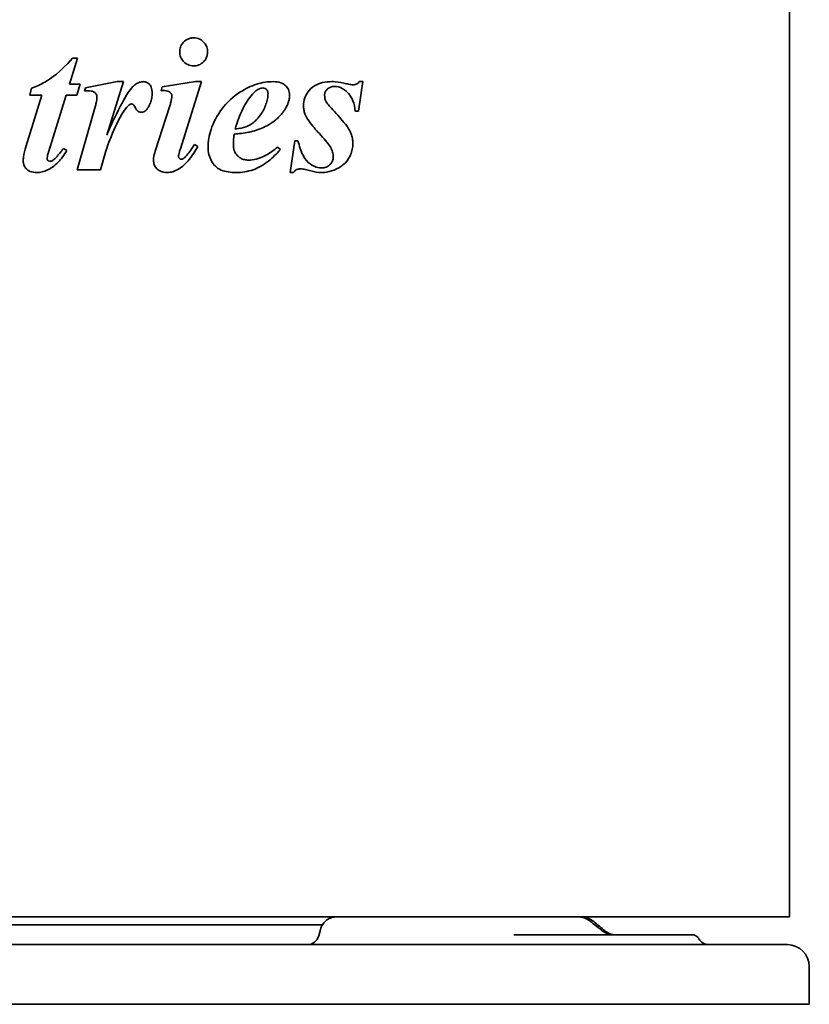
# Model space of a CAD drawing. Header units: millimetres. Extents: x 247 to 1013, y 217 to 674.
# Tile 4 of 5: x 746 to 945, y 217 to 464. Entities that reach past the tile are written whole.
import ezdxf

# ---------------------------------------------------------------- set-up
doc = ezdxf.new("R2010")
doc.units = ezdxf.units.MM
doc.header["$LTSCALE"] = 3
doc.layers.add('Krawędzie widoczne(ISO)', color=7, linetype='Continuous', lineweight=35, true_color=0x262659)

msp = doc.modelspace()

# ---------------------------------------------------------------- linework, layer by layer
at = {"layer": 'Krawędzie widoczne(ISO)'}
for p, q in [((940, 238.79), (940, 516.22)), ((760.86, 454.74), (758.82, 448.22)), ((759.56, 454.74), (760.86, 454.74)), ((762.82, 447.29), (770.83, 448.88)), ((772.42, 448.88), (768.18, 435.43)), ((770.83, 448.88), (772.42, 448.88)), ((782.18, 447.55), (790.56, 448.88)), ((792.05, 448.88), (786.72, 431.99)), ((790.56, 448.88), (792.05, 448.88)), ((832.62, 448.88), (831.56, 441.48)), ((831.75, 448.88), (832.62, 448.88)), ((748.85, 445.46), (749.3, 447.24)), ((758.82, 448.22), (761.5, 448.22)), ((761.5, 448.22), (760.67, 445.46)), ((762.61, 446.6), (762.82, 447.29)), ((781.86, 446.6), (782.18, 447.55)), ((747.84, 432.49), (751.9, 445.46)), ((751.9, 445.46), (748.85, 445.46)), ((757.97, 445.46), (753.62, 431.4)), ((760.67, 445.46), (757.97, 445.46)), ((760.73, 426.68), (765.29, 442.54)), ((780.4, 431.35), (784.06, 442.78)), ((831.56, 441.48), (830.69, 441.48)), ((814.35, 426.02), (815.52, 434)), ((815.52, 434), (816.29, 434)), ((757.28, 432.09), (758.13, 431.56)), ((790.27, 433.05), (791.09, 432.54)), ((811.17, 432.38), (811.88, 431.77)), ((766.59, 426.68), (760.73, 426.68)), ((815.22, 426.02), (814.35, 426.02)), ((838.1, 238.79), (421.42, 238.79)), ((864.49, 238.79), (838.1, 238.79)), ((886.66, 238.79), (864.49, 238.79)), ((940, 238.79), (886.66, 238.79)), ((437.48, 236.79), (822.47, 236.79)), ((821.96, 235.63), (821.53, 234.01)), ((884.79, 234.29), (870.6, 234.29)), ((915.47, 234.29), (884.79, 234.29)), ((935, 231.79), (325, 231.79)), ((935, 231.79), (939.5, 231.79)), ((945, 226.29), (945, 216.79)), ((935, 216.79), (325, 216.79)), ((935, 216.79), (945, 216.79))]:
    msp.add_line(p, q, dxfattribs=at)
for centre, radius, start, end in [((818.63, 234.79), 3, 270, 345), ((919.8, 234.79), 3, 209.9925, 270), ((939.5, 226.29), 5.5, 0, 90)]:
    msp.add_arc(centre, radius, start, end, dxfattribs=at)
for points, knots in [([(790.06, 459.89), (789.77, 459.89), (789.48, 459.86), (788.93, 459.72), (788.67, 459.63), (787.91, 459.21), (787.55, 458.84), (787.1, 458.29), (786.9, 457.96), (786.62, 457.19), (786.56, 456.78), (786.56, 456.36)], [-0.4603636, -0.4603636, -0.4603636, -0.4603636, -0.4065857, -0.4065857, -0.3556685, -0.3556685, -0.2493324, -0.2493324, -0.1268666, -0.1268666, 0, 0, 0, 0]), ([(793.58, 456.36), (793.58, 456.58), (793.57, 456.79), (793.5, 457.21), (793.44, 457.41), (793.22, 458.01), (793, 458.36), (792.43, 459.01), (792.06, 459.33), (791.11, 459.79), (790.59, 459.89), (790.06, 459.89)], [-0.6691225, -0.6691225, -0.6691225, -0.6691225, -0.5919969, -0.5919969, -0.5170026, -0.5170026, -0.3599213, -0.3599213, -0.1852038, -0.1852038, 0, 0, 0, 0]), ([(786.56, 456.36), (786.56, 456.14), (786.57, 455.93), (786.65, 455.5), (786.7, 455.3), (786.93, 454.7), (787.15, 454.35), (787.66, 453.77), (788.04, 453.41), (789.05, 452.93), (789.55, 452.83), (790.06, 452.83)], [-0.8308453, -0.8308453, -0.8308453, -0.8308453, -0.7178094, -0.7178094, -0.6079047, -0.6079047, -0.3774632, -0.3774632, -0.1784309, -0.1784309, 0, 0, 0, 0]), ([(790.06, 452.83), (790.51, 452.83), (790.96, 452.91), (791.81, 453.25), (792.19, 453.51), (792.83, 454.14), (793.07, 454.47), (793.35, 455.05), (793.44, 455.29), (793.56, 455.82), (793.58, 456.09), (793.58, 456.36)], [-0.5491616, -0.5491616, -0.5491616, -0.5491616, -0.4137949, -0.4137949, -0.2826431, -0.2826431, -0.1627112, -0.1627112, -0.0815585, -0.0815585, 0, 0, 0, 0]), ([(759.56, 454.74), (756.24, 451.08), (754.46, 449.8), (751.56, 448.18), (750.44, 447.67), (749.3, 447.24)], [-1.063317, -1.063317, -1.063317, -1.063317, -0.392638, -0.392638, 0, 0, 0, 0]), ([(777.41, 448.88), (777.08, 448.88), (776.75, 448.82), (776.1, 448.6), (775.79, 448.43), (775.21, 448.02), (774.95, 447.78), (774.7, 447.53)], [-0.3435648, -0.3435648, -0.3435648, -0.3435648, -0.2309954, -0.2309954, -0.112283, -0.112283, 0, 0, 0, 0]), ([(779.61, 446.07), (779.61, 446.54), (779.55, 447.02), (779.26, 447.81), (779.09, 448.05), (778.76, 448.42), (778.55, 448.58), (778.02, 448.83), (777.72, 448.88), (777.41, 448.88)], [-0.3391562, -0.3391562, -0.3391562, -0.3391562, -0.2609332, -0.2609332, -0.1945838, -0.1945838, -0.1049748, -0.1049748, 0, 0, 0, 0]), ([(810.11, 448.88), (808.72, 448.88), (807.34, 448.66), (804.46, 447.76), (803.07, 447.06), (800.06, 445.16), (798.44, 443.73), (795.96, 440.38), (795.02, 438.61), (793.96, 435.4), (793.69, 433.91), (793.69, 432.36)], [-2.590758, -2.590758, -2.590758, -2.590758, -2.177572, -2.177572, -1.716758, -1.716758, -1.033581, -1.033581, -0.464033, -0.464033, 0, 0, 0, 0]), ([(814.19, 445.51), (814.19, 445.75), (814.17, 445.99), (814.08, 446.45), (814.01, 446.67), (813.75, 447.25), (813.52, 447.56), (813.02, 448.07), (812.65, 448.37), (811.42, 448.81), (810.75, 448.88), (810.11, 448.88)], [-1.043397, -1.043397, -1.043397, -1.043397, -0.890265, -0.890265, -0.741886, -0.741886, -0.471459, -0.471459, -0.234494, -0.234494, 0, 0, 0, 0]), ([(824.88, 448.88), (824.08, 448.88), (823.25, 448.81), (821.79, 448.46), (821.12, 448.21), (819.69, 447.34), (819.18, 446.77), (818.5, 445.88), (818.21, 445.35), (817.81, 444.15), (817.72, 443.5), (817.72, 442.83)], [-0.8678751, -0.8678751, -0.8678751, -0.8678751, -0.7066388, -0.7066388, -0.5701914, -0.5701914, -0.3921059, -0.3921059, -0.2002984, -0.2002984, 0, 0, 0, 0]), ([(828.51, 448.35), (827.61, 448.57), (826.63, 448.77), (825.43, 448.87), (825.15, 448.88), (824.88, 448.88)], [-0.4622807, -0.4622807, -0.4622807, -0.4622807, -0.1058714, -0.1058714, 0, 0, 0, 0]), ([(830.23, 448.08), (829.86, 448.08), (829.42, 448.15), (828.87, 448.27), (828.69, 448.31), (828.51, 448.35)], [-0.2161406, -0.2161406, -0.2161406, -0.2161406, -0.0701536, -0.0701536, 0, 0, 0, 0]), ([(831.75, 448.88), (831.61, 448.69), (831.45, 448.53), (831.09, 448.27), (830.89, 448.19), (830.54, 448.1), (830.39, 448.08), (830.23, 448.08)], [-0.2200745, -0.2200745, -0.2200745, -0.2200745, -0.1402075, -0.1402075, -0.0599932, -0.0599932, 0, 0, 0, 0]), ([(762.61, 446.6), (763.49, 446.6), (764.22, 446.56), (764.75, 446.4), (764.99, 446.31), (765.32, 446.04), (765.42, 445.94), (765.58, 445.72), (765.64, 445.58), (765.72, 445.26), (765.74, 445.08), (765.74, 444.9)], [-0.4114558, -0.4114558, -0.4114558, -0.4114558, -0.2124849, -0.2124849, -0.1377536, -0.1377536, -0.0997654, -0.0997654, -0.0526126, -0.0526126, 0, 0, 0, 0]), ([(774.7, 447.53), (773.54, 446.32), (772.04, 443.62), (769.78, 438.99), (768.95, 437.17), (768.18, 435.43)], [-1.582307, -1.582307, -1.582307, -1.582307, -0.581416, -0.581416, 0, 0, 0, 0]), ([(778.49, 442.17), (778.79, 442.59), (779.03, 443.06), (779.35, 443.95), (779.44, 444.34), (779.54, 444.97), (779.57, 445.18), (779.6, 445.62), (779.61, 445.85), (779.61, 446.07)], [-0.4195111, -0.4195111, -0.4195111, -0.4195111, -0.2568878, -0.2568878, -0.1322375, -0.1322375, -0.066837, -0.066837, 0, 0, 0, 0]), ([(781.86, 446.6), (782.09, 446.61), (782.32, 446.62), (782.63, 446.62), (782.71, 446.63), (782.79, 446.63)], [-0.105329, -0.105329, -0.105329, -0.105329, -0.0280585, -0.0280585, 0, 0, 0, 0]), ([(782.79, 446.63), (783.05, 446.63), (783.33, 446.6), (783.77, 446.45), (783.94, 446.36), (784.2, 446.15), (784.33, 446.02), (784.48, 445.77), (784.52, 445.68), (784.58, 445.48), (784.59, 445.38), (784.59, 445.27)], [-0.3622962, -0.3622962, -0.3622962, -0.3622962, -0.2249283, -0.2249283, -0.1235309, -0.1235309, -0.0630779, -0.0630779, -0.030817, -0.030817, 0, 0, 0, 0]), ([(808.78, 445.86), (808.78, 445.42), (808.73, 444.98), (808.56, 444.08), (808.42, 443.61), (807.99, 442.43), (807.52, 441.43), (806.01, 439.27), (805.09, 438.57), (803.89, 437.78), (802.89, 437.28), (800.48, 436.92)], [-2.731386, -2.731386, -2.731386, -2.731386, -2.442883, -2.442883, -2.125571, -2.125571, -1.593191, -1.593191, -0.870094, -0.870094, 0, 0, 0, 0]), ([(804.88, 445.7), (805.43, 446.3), (806.03, 446.84), (806.91, 447.22), (807.18, 447.29), (807.45, 447.29)], [-0.3385069, -0.3385069, -0.3385069, -0.3385069, -0.1003094, -0.1003094, 0, 0, 0, 0]), ([(807.45, 447.29), (807.66, 447.29), (807.86, 447.25), (808.23, 447.08), (808.35, 446.97), (808.53, 446.78), (808.61, 446.65), (808.7, 446.41), (808.73, 446.31), (808.77, 446.09), (808.78, 445.97), (808.78, 445.86)], [-0.1953116, -0.1953116, -0.1953116, -0.1953116, -0.153853, -0.153853, -0.1156706, -0.1156706, -0.0674017, -0.0674017, -0.0348159, -0.0348159, 0, 0, 0, 0]), ([(823.02, 445.46), (823.02, 445.6), (823.03, 445.73), (823.09, 446), (823.12, 446.12), (823.28, 446.49), (823.44, 446.71), (823.82, 447.11), (824.11, 447.33), (824.85, 447.61), (825.21, 447.66), (825.57, 447.66)], [-0.5554308, -0.5554308, -0.5554308, -0.5554308, -0.4920544, -0.4920544, -0.4290377, -0.4290377, -0.2961861, -0.2961861, -0.1372059, -0.1372059, 0, 0, 0, 0]), ([(825.57, 447.66), (826.22, 447.66), (826.85, 447.49), (828.23, 446.74), (828.79, 446.16), (829.49, 445.37), (829.87, 444.77), (830.46, 443.26), (830.63, 442.39), (830.69, 441.48)], [-0.7337647, -0.7337647, -0.7337647, -0.7337647, -0.6347887, -0.6347887, -0.5075226, -0.5075226, -0.2722018, -0.2722018, 0, 0, 0, 0]), ([(765.74, 444.9), (765.74, 444.61), (765.65, 444.11), (765.45, 443.19), (765.37, 442.86), (765.29, 442.54)], [-0.282542, -0.282542, -0.282542, -0.282542, -0.09855, -0.09855, 0, 0, 0, 0]), ([(784.59, 445.27), (784.59, 444.86), (784.49, 444.3), (784.25, 443.39), (784.16, 443.08), (784.06, 442.78)], [-0.2878151, -0.2878151, -0.2878151, -0.2878151, -0.094784, -0.094784, 0, 0, 0, 0]), ([(800.48, 436.92), (801, 438.68), (801.65, 440.44), (803.13, 443.38), (803.93, 444.65), (804.88, 445.7)], [-1.02906, -1.02906, -1.02906, -1.02906, -0.468297, -0.468297, 0, 0, 0, 0]), ([(813.18, 442.12), (813.47, 442.58), (813.71, 443.08), (813.99, 443.93), (814.06, 444.24), (814.14, 444.72), (814.16, 444.88), (814.18, 445.19), (814.19, 445.35), (814.19, 445.51)], [-0.3686672, -0.3686672, -0.3686672, -0.3686672, -0.194019, -0.194019, -0.0957791, -0.0957791, -0.0476292, -0.0476292, 0, 0, 0, 0]), ([(824.72, 442.2), (824.4, 442.53), (824.04, 442.93), (823.47, 443.7), (823.34, 443.96), (823.2, 444.33), (823.15, 444.49), (823.05, 444.93), (823.02, 445.19), (823.02, 445.46)], [-0.2763834, -0.2763834, -0.2763834, -0.2763834, -0.2052771, -0.2052771, -0.1348371, -0.1348371, -0.0805421, -0.0805421, 0, 0, 0, 0]), ([(766.59, 426.68), (768.04, 431.86), (768.62, 433.4), (769.64, 435.88), (770.91, 438.84), (772.66, 441.85), (773.24, 442.49), (773.64, 442.88), (773.82, 443.03), (773.99, 443.13)], [-0.5146541, -0.5146541, -0.5146541, -0.5146541, -0.3185429, -0.3185429, -0.1596378, -0.1596378, -0.0639833, -0.0639833, 0, 0, 0, 0]), ([(773.99, 443.13), (774.1, 443.18), (774.21, 443.23), (774.38, 443.25), (774.42, 443.26), (774.46, 443.26)], [-0.0553754, -0.0553754, -0.0553754, -0.0553754, -0.01489774, -0.01489774, 0, 0, 0, 0]), ([(774.46, 443.26), (774.52, 443.26), (774.57, 443.25), (774.67, 443.22), (774.72, 443.2), (774.81, 443.15), (774.86, 443.11), (775.04, 442.95), (775.27, 442.55), (775.57, 442), (775.65, 441.82), (775.95, 441.5), (776.1, 441.38), (776.49, 441.2), (776.71, 441.16), (776.93, 441.16)], [-0.4039669, -0.4039669, -0.4039669, -0.4039669, -0.3797813, -0.3797813, -0.35475, -0.35475, -0.331527, -0.331527, -0.2163084, -0.2163084, -0.1401618, -0.1401618, -0.0759549, -0.0759549, 0, 0, 0, 0]), ([(776.93, 441.16), (777.13, 441.16), (777.33, 441.2), (777.72, 441.38), (777.9, 441.5), (778.23, 441.81), (778.37, 441.99), (778.49, 442.17)], [-0.2126263, -0.2126263, -0.2126263, -0.2126263, -0.1431995, -0.1431995, -0.0701357, -0.0701357, 0, 0, 0, 0]), ([(804.96, 436.39), (806.18, 436.72), (807.37, 437.18), (810.07, 438.61), (810.98, 439.44), (812.11, 440.56), (812.68, 441.3), (813.18, 442.12)], [-0.6979438, -0.6979438, -0.6979438, -0.6979438, -0.5342561, -0.5342561, -0.3082234, -0.3082234, 0, 0, 0, 0]), ([(817.72, 442.83), (817.72, 442.48), (817.74, 442.12), (817.86, 441.43), (817.94, 441.11), (818.14, 440.56), (818.24, 440.34), (818.35, 440.13)], [-0.2870596, -0.2870596, -0.2870596, -0.2870596, -0.1798742, -0.1798742, -0.076469, -0.076469, 0, 0, 0, 0]), ([(830.13, 433.31), (830.13, 433.74), (830.09, 434.16), (829.94, 434.99), (829.83, 435.39), (829.39, 436.58), (828.95, 437.31), (826.95, 439.78), (825.72, 441.12), (824.72, 442.2)], [-1.602015, -1.602015, -1.602015, -1.602015, -1.333903, -1.333903, -1.064191, -1.064191, -0.502484, -0.502484, 0, 0, 0, 0]), ([(818.35, 440.13), (818.88, 439.12), (819.85, 437.91), (821.12, 436.44), (821.58, 435.92), (822.04, 435.43)], [-0.6546777, -0.6546777, -0.6546777, -0.6546777, -0.2271538, -0.2271538, 0, 0, 0, 0]), ([(800.27, 435.67), (801.45, 435.77), (802.73, 435.91), (804.25, 436.21), (804.61, 436.29), (804.96, 436.39)], [-0.5529451, -0.5529451, -0.5529451, -0.5529451, -0.130463, -0.130463, 0, 0, 0, 0]), ([(800.06, 433.1), (800.06, 433.66), (800.1, 434.28), (800.19, 435.11), (800.23, 435.39), (800.27, 435.67)], [-0.2519592, -0.2519592, -0.2519592, -0.2519592, -0.0846454, -0.0846454, 0, 0, 0, 0]), ([(822.15, 427.16), (821.6, 427.16), (821.06, 427.29), (820.15, 427.68), (819.53, 428), (818.21, 429.19), (817.82, 429.88), (817.11, 431.36), (816.66, 432.72), (816.29, 434)], [-1.022833, -1.022833, -1.022833, -1.022833, -0.785894, -0.785894, -0.611903, -0.611903, -0.409112, -0.409112, 0, 0, 0, 0]), ([(822.04, 435.43), (823.25, 434.12), (824.14, 433.02), (824.77, 431.93), (824.93, 431.54), (825.09, 430.95), (825.13, 430.75), (825.18, 430.36), (825.2, 430.17), (825.2, 429.97)], [-0.5231039, -0.5231039, -0.5231039, -0.5231039, -0.2470183, -0.2470183, -0.1189016, -0.1189016, -0.0587645, -0.0587645, 0, 0, 0, 0]), ([(747.84, 432.49), (747.59, 431.67), (747.35, 430.74), (747.2, 429.57), (747.18, 429.25), (747.18, 428.94)], [-0.355125, -0.355125, -0.355125, -0.355125, -0.0935931, -0.0935931, 0, 0, 0, 0]), ([(750.6, 426.02), (751.05, 426.02), (751.49, 426.08), (752.39, 426.29), (752.84, 426.46), (754.05, 427.03), (754.97, 427.58), (756.81, 429.48), (757.52, 430.5), (758.13, 431.56)], [-1.324041, -1.324041, -1.324041, -1.324041, -1.08314, -1.08314, -0.827735, -0.827735, -0.375836, -0.375836, 0, 0, 0, 0]), ([(753.2, 429.41), (753.2, 429.79), (753.29, 430.24), (753.46, 430.91), (753.54, 431.16), (753.62, 431.4)], [-0.2084472, -0.2084472, -0.2084472, -0.2084472, -0.0777162, -0.0777162, 0, 0, 0, 0]), ([(757.28, 432.09), (756.74, 431.33), (756.09, 430.48), (755.22, 429.59), (754.98, 429.37), (754.73, 429.18)], [-0.3913092, -0.3913092, -0.3913092, -0.3913092, -0.0992768, -0.0992768, 0, 0, 0, 0]), ([(780.4, 431.35), (780.23, 430.82), (780.07, 430.23), (779.97, 429.48), (779.95, 429.29), (779.95, 429.1)], [-0.2273082, -0.2273082, -0.2273082, -0.2273082, -0.0572544, -0.0572544, 0, 0, 0, 0]), ([(783.37, 426.02), (783.86, 426.02), (784.34, 426.09), (785.3, 426.37), (785.77, 426.58), (787.25, 427.45), (788.16, 428.35), (789.75, 430.3), (790.46, 431.42), (791.09, 432.54)], [-1.145941, -1.145941, -1.145941, -1.145941, -0.978529, -0.978529, -0.804221, -0.804221, -0.403825, -0.403825, 0, 0, 0, 0]), ([(786.26, 430.1), (786.26, 430.33), (786.35, 430.73), (786.56, 431.48), (786.64, 431.74), (786.72, 431.99)], [-0.2366685, -0.2366685, -0.2366685, -0.2366685, -0.078176, -0.078176, 0, 0, 0, 0]), ([(790.27, 433.05), (789.73, 432.17), (789.05, 431.15), (788.17, 430.16), (787.95, 429.93), (787.72, 429.73)], [-0.4261729, -0.4261729, -0.4261729, -0.4261729, -0.0986494, -0.0986494, 0, 0, 0, 0]), ([(793.69, 432.36), (793.69, 431.74), (793.76, 431.14), (794.06, 429.96), (794.28, 429.42), (794.76, 428.55), (795.08, 428.07), (795.9, 427.21), (796.45, 426.87), (798.13, 426.17), (799.44, 426.02), (800.74, 426.02)], [-1.4655, -1.4655, -1.4655, -1.4655, -1.185995, -1.185995, -0.909182, -0.909182, -0.715123, -0.715123, -0.468581, -0.468581, 0, 0, 0, 0]), ([(803.87, 429.15), (803.52, 429.15), (803.17, 429.18), (802.51, 429.34), (802.21, 429.45), (801.45, 429.86), (801.13, 430.17), (800.64, 430.76), (800.44, 431.13), (800.12, 432.04), (800.06, 432.57), (800.06, 433.1)], [-0.5514185, -0.5514185, -0.5514185, -0.5514185, -0.4751958, -0.4751958, -0.4063299, -0.4063299, -0.2959037, -0.2959037, -0.1600263, -0.1600263, 0, 0, 0, 0]), ([(800.74, 426.02), (802.21, 426.02), (803.65, 426.23), (806.34, 427.17), (807.58, 427.85), (809.96, 429.75), (810.96, 430.74), (811.88, 431.77)], [-1.657441, -1.657441, -1.657441, -1.657441, -1.039635, -1.039635, -0.461839, -0.461839, 0, 0, 0, 0]), ([(811.17, 432.38), (810.26, 431.65), (809.24, 430.91), (807.73, 430.07), (806.87, 429.64), (805.15, 429.23), (804.51, 429.15), (803.87, 429.15)], [-1.43283, -1.43283, -1.43283, -1.43283, -0.637577, -0.637577, -0.231123, -0.231123, 0, 0, 0, 0]), ([(822.33, 426.02), (823.17, 426.02), (823.99, 426.15), (825.67, 426.68), (826.47, 427.09), (827.47, 427.77), (827.83, 428.07), (828.91, 429.17), (829.3, 429.93), (829.74, 430.93), (829.88, 431.39), (830.08, 432.35), (830.13, 432.83), (830.13, 433.31)], [-0.8506986, -0.8506986, -0.8506986, -0.8506986, -0.7195264, -0.7195264, -0.5759705, -0.5759705, -0.490807, -0.490807, -0.2964386, -0.2964386, -0.1458985, -0.1458985, 0, 0, 0, 0]), ([(747.18, 428.94), (747.18, 428.74), (747.19, 428.54), (747.26, 428.15), (747.32, 427.97), (747.53, 427.47), (747.72, 427.18), (748.18, 426.72), (748.48, 426.48), (749.45, 426.09), (750.04, 426.02), (750.6, 426.02)], [-0.6941922, -0.6941922, -0.6941922, -0.6941922, -0.5980279, -0.5980279, -0.5064731, -0.5064731, -0.3358214, -0.3358214, -0.1823817, -0.1823817, 0, 0, 0, 0]), ([(753.88, 428.83), (753.82, 428.83), (753.75, 428.84), (753.63, 428.87), (753.57, 428.9), (753.45, 428.97), (753.38, 429.02), (753.28, 429.13), (753.25, 429.18), (753.21, 429.3), (753.2, 429.35), (753.2, 429.41)], [-0.1193686, -0.1193686, -0.1193686, -0.1193686, -0.0916845, -0.0916845, -0.0645174, -0.0645174, -0.0364739, -0.0364739, -0.0181182, -0.0181182, 0, 0, 0, 0]), ([(754.73, 429.18), (754.64, 429.1), (754.54, 429.03), (754.35, 428.93), (754.25, 428.89), (754.06, 428.84), (753.97, 428.83), (753.88, 428.83)], [-0.1005857, -0.1005857, -0.1005857, -0.1005857, -0.0630569, -0.0630569, -0.0289883, -0.0289883, 0, 0, 0, 0]), ([(779.95, 429.1), (779.95, 428.9), (779.97, 428.7), (780.04, 428.31), (780.09, 428.13), (780.29, 427.61), (780.49, 427.31), (780.94, 426.82), (781.26, 426.53), (782.27, 426.1), (782.83, 426.02), (783.37, 426.02)], [-0.7764717, -0.7764717, -0.7764717, -0.7764717, -0.6701402, -0.6701402, -0.5680811, -0.5680811, -0.3679015, -0.3679015, -0.1883158, -0.1883158, 0, 0, 0, 0]), ([(786.93, 429.34), (786.88, 429.34), (786.84, 429.34), (786.76, 429.36), (786.72, 429.38), (786.58, 429.46), (786.5, 429.55), (786.39, 429.68), (786.34, 429.76), (786.28, 429.93), (786.26, 430.02), (786.26, 430.1)], [-0.1055059, -0.1055059, -0.1055059, -0.1055059, -0.0944498, -0.0944498, -0.0831264, -0.0831264, -0.0548574, -0.0548574, -0.0265719, -0.0265719, 0, 0, 0, 0]), ([(787.72, 429.73), (787.64, 429.65), (787.54, 429.57), (787.35, 429.44), (787.26, 429.4), (787.08, 429.35), (787.01, 429.34), (786.93, 429.34)], [-0.1025557, -0.1025557, -0.1025557, -0.1025557, -0.0625884, -0.0625884, -0.0272427, -0.0272427, 0, 0, 0, 0]), ([(825.2, 429.97), (825.2, 429.79), (825.18, 429.62), (825.12, 429.28), (825.07, 429.11), (824.88, 428.64), (824.69, 428.36), (824.24, 427.87), (823.9, 427.59), (823.01, 427.23), (822.58, 427.16), (822.15, 427.16)], [-0.6974242, -0.6974242, -0.6974242, -0.6974242, -0.6124946, -0.6124946, -0.5288989, -0.5288989, -0.355866, -0.355866, -0.1648392, -0.1648392, 0, 0, 0, 0]), ([(815.22, 426.02), (815.4, 426.27), (815.59, 426.5), (815.89, 426.74), (816.05, 426.84), (816.52, 426.94), (816.71, 426.95), (816.9, 426.95)], [-0.3872509, -0.3872509, -0.3872509, -0.3872509, -0.177862, -0.177862, -0.0690422, -0.0690422, 0, 0, 0, 0]), ([(816.9, 426.95), (817.29, 426.95), (817.78, 426.86), (818.47, 426.7), (818.69, 426.64), (818.91, 426.58)], [-0.2602407, -0.2602407, -0.2602407, -0.2602407, -0.0847497, -0.0847497, 0, 0, 0, 0]), ([(818.91, 426.58), (819.76, 426.34), (820.69, 426.14), (821.81, 426.03), (822.07, 426.02), (822.33, 426.02)], [-0.4274981, -0.4274981, -0.4274981, -0.4274981, -0.0985107, -0.0985107, 0, 0, 0, 0]), ([(821.96, 235.63), (822.07, 236.03), (822.24, 236.41), (822.69, 237.15), (822.99, 237.5), (823.68, 238.08), (824.07, 238.31), (824.92, 238.65), (825.37, 238.75), (825.87, 238.78), (825.91, 238.78), (825.97, 238.78), (825.99, 238.79), (826.02, 238.79), (826.03, 238.79), (826.05, 238.79), (826.05, 238.79), (826.06, 238.79), (826.06, 238.79), (826.07, 238.79), (826.07, 238.79), (826.07, 238.79), (826.07, 238.79), (826.07, 238.79), (826.07, 238.79), (826.07, 238.79), (826.07, 238.79), (826.07, 238.79), (826.07, 238.79), (826.07, 238.79), (826.07, 238.79), (826.07, 238.79), (826.07, 238.79), (826.07, 238.79)], [0, 0, 0, 0, 0.1239592, 0.1239592, 0.2586836, 0.2586836, 0.3939813, 0.3939813, 0.5311478, 0.5311478, 0.5432806, 0.5432806, 0.5493515, 0.5493515, 0.5523876, 0.5523876, 0.5539057, 0.5539057, 0.5546647, 0.5546647, 0.5550443, 0.5550443, 0.555234, 0.555234, 0.5553289, 0.5553289, 0.5553764, 0.5553764, 0.5554001, 0.5554001, 0.555412, 0.555412, 0.5554244, 0.5554244, 0.5554244, 0.5554244]), ([(886.66, 238.79), (887.21, 238.79), (887.78, 238.69), (888.84, 238.34), (889.34, 238.08), (889.9, 237.69), (889.99, 237.61), (890.09, 237.54)], [0, 0, 0, 0, 0.1697428, 0.1697428, 0.3407232, 0.3407232, 0.377295, 0.377295, 0.377295, 0.377295]), ([(887.64, 238.79), (888.12, 238.79), (888.61, 238.7), (889.55, 238.38), (890.02, 238.14), (890.54, 237.75), (890.64, 237.68), (890.74, 237.6)], [0, 0, 0, 0, 0.1576132, 0.1576132, 0.324903, 0.324903, 0.3646883, 0.3646883, 0.3646883, 0.3646883]), ([(892.9, 235.31), (893.42, 234.92), (894.04, 234.62), (894.96, 234.34), (895.32, 234.29), (895.55, 234.29)], [0, 0, 0, 0, 0.2437523, 0.2437523, 0.4204999, 0.4204999, 0.4204999, 0.4204999]), ([(893.74, 235.13), (894.18, 234.79), (894.7, 234.55), (895.46, 234.32), (895.74, 234.29), (895.96, 234.29)], [0.0029799, 0.0029799, 0.0029799, 0.0029799, 0.2215504, 0.2215504, 0.3662552, 0.3662552, 0.3662552, 0.3662552]), ([(915.47, 234.29), (915.58, 234.29), (915.69, 234.28), (915.91, 234.24), (916.01, 234.21), (916.32, 234.11), (916.51, 234.01), (916.89, 233.72), (917.07, 233.52), (917.2, 233.29)], [0, 0, 0, 0, 0.0331114, 0.0331114, 0.0653699, 0.0653699, 0.1286805, 0.1286805, 0.2084881, 0.2084881, 0.2084881, 0.2084881]), ([(915.47, 234.29), (915.58, 234.29), (915.69, 234.28), (915.91, 234.24), (916.01, 234.21), (916.31, 234.11), (916.5, 234.01), (916.88, 233.72), (917.07, 233.52), (917.2, 233.29)], [0, 0, 0, 0, 0.0331058, 0.0331058, 0.0653587, 0.0653587, 0.1286697, 0.1286697, 0.2084405, 0.2084405, 0.2084405, 0.2084405])]:
    msp.add_open_spline(points, degree=3, knots=knots, dxfattribs=at)
for points in [[(890.09, 237.54), (890.09, 237.53), (890.09, 237.53), (890.1, 237.53)], [(890.09, 237.53), (890.72, 237.02), (891.35, 236.52), (891.97, 236.02)], [(890.74, 237.6), (890.74, 237.6), (890.74, 237.59), (890.75, 237.59)], [(890.76, 237.58), (891.7, 236.81), (892.63, 236.04), (893.57, 235.27)], [(891.97, 236.02), (892.27, 235.79), (892.57, 235.55), (892.88, 235.32)], [(893.57, 235.27), (893.62, 235.23), (893.67, 235.19), (893.72, 235.15)], [(893.72, 235.15), (893.72, 235.15), (893.72, 235.15), (893.72, 235.15)]]:
    msp.add_open_spline(points, degree=3, dxfattribs=at)

doc.saveas('drawing.dxf')
